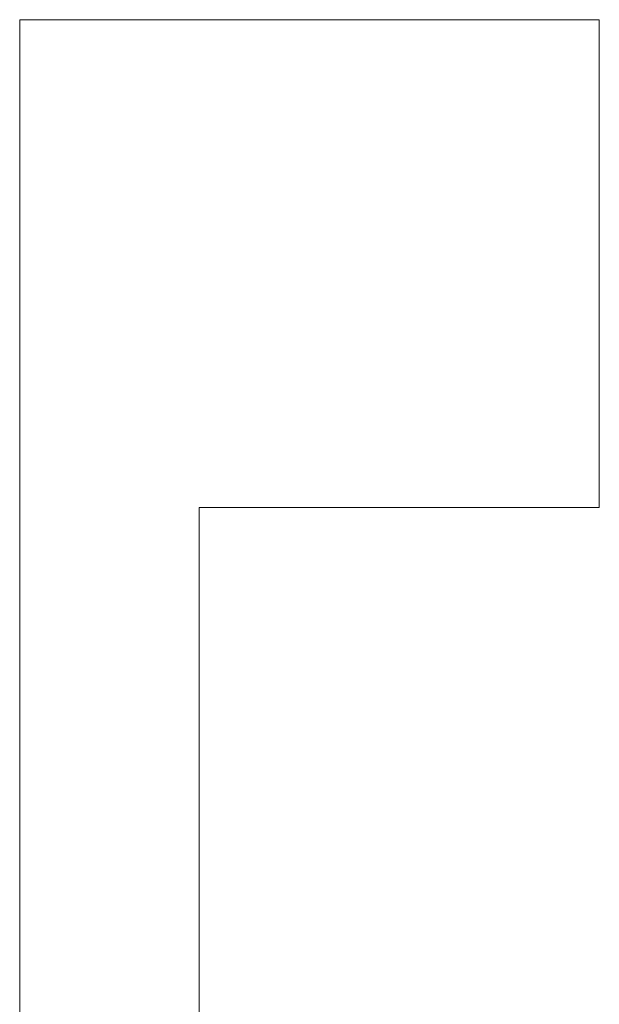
# Model space of a CAD drawing. Header units: centimetres. Extents: x -16053 to 7031, y -7778 to 254.
# Tile 112 of 256: x -11041 to -10998, y -2493 to -2419. Entities that reach past the tile are written whole.
import ezdxf

# ---------------------------------------------------------------- set-up
doc = ezdxf.new("R2010")
doc.units = ezdxf.units.CM
doc.header["$MEASUREMENT"] = 0
doc.layers.add('konstrukcja', color=250, linetype='CONTINUOUS', lineweight=15)

msp = doc.modelspace()

# ---------------------------------------------------------------- linework, layer by layer
at = {"layer": 'konstrukcja', "linetype": 'Continuous'}
for points in [[(-10997.854, -2419.106), (-11041.327, -2419.106)], [(-11041.327, -2419.106), (-11041.327, -2610.952)], [(-10997.854, -2419.106), (-10997.854, -2455.703)], [(-11027.854, -2455.703), (-11027.854, -2565.703)], [(-10997.854, -2455.703), (-11027.854, -2455.703)]]:
    msp.add_lwpolyline(points, dxfattribs=at)

doc.saveas('drawing.dxf')
